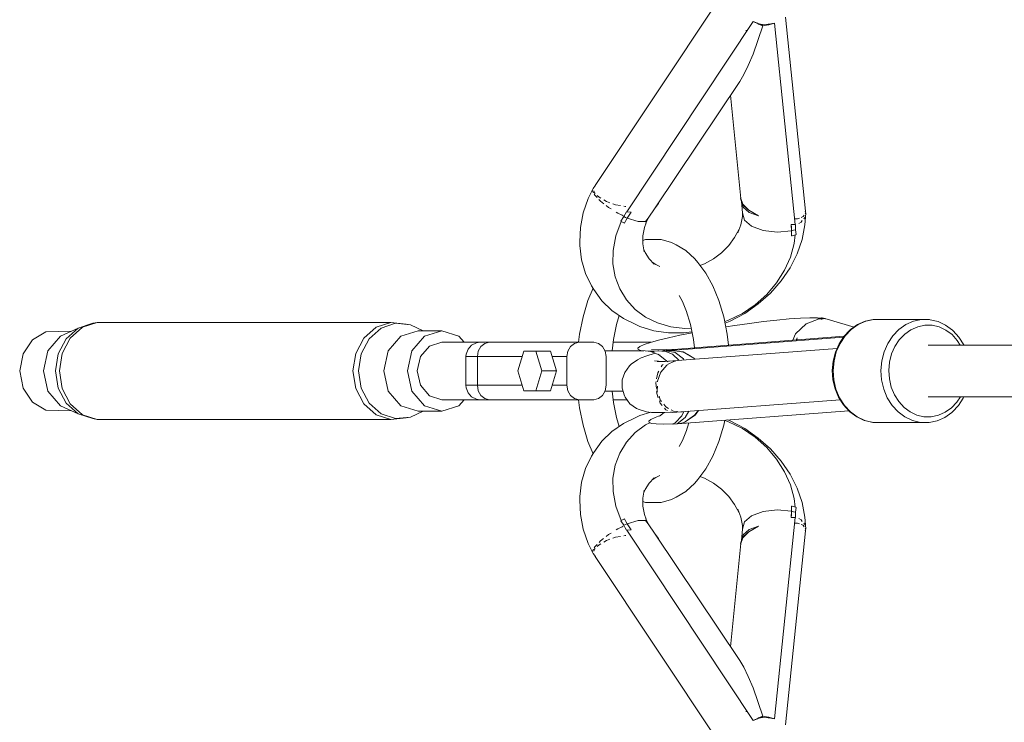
# Model space of a CAD drawing. Header units: inches. Extents: x -32 to 818, y -661 to 218.
# Tile 22 of 256: x 470.86 to 471.203, y 16.295 to 16.54. Entities that reach past the tile are written whole.
import ezdxf

# ---------------------------------------------------------------- set-up
doc = ezdxf.new("R2010")
doc.units = ezdxf.units.IN
doc.header["$LTSCALE"] = 0.01
doc.header["$MEASUREMENT"] = 0
doc.layers.add('_at_zabawki_', color=240, linetype='Continuous', lineweight=5)

# ---------------------------------------------------------------- blocks, each defined once
blk = doc.blocks.new('zw$2CA8')
at = {"layer": '_at_zabawki_'}
for p, q in [((-5992.4, 2977.21), (-6035.1, 2912.95)), ((-5961.95, 2903.99), (-5968.81, 2971.6)), ((-5980.09, 2970.02), (-6024.07, 2903.81)), ((-5982.68, 2966.97), (-5982.64, 2966.97)), ((-5982.64, 2966.97), (-5982.13, 2966.95)), ((-5980.16, 2958.75), (-5976.78, 2968.56)), ((-5978.65, 2969.48), (-5980.09, 2970.02)), ((-5980.09, 2970.02), (-5978.41, 2969.21)), ((-5978.58, 2969.45), (-5978.65, 2969.48)), ((-5978.5, 2969.43), (-5978.58, 2969.45)), ((-5977.11, 2969.05), (-5978.5, 2969.43)), ((-5978.41, 2969.21), (-5978.32, 2969.17)), ((-5978.32, 2969.17), (-5976.78, 2968.56)), ((-5974.87, 2969.15), (-5977.11, 2969.05)), ((-5976.78, 2968.56), (-5977.11, 2969.05)), ((-5974.74, 2968.9), (-5976.78, 2968.56)), ((-5974.76, 2969.16), (-5974.87, 2969.15)), ((-5974.65, 2969.17), (-5974.76, 2969.16)), ((-5974.62, 2968.93), (-5974.74, 2968.9)), ((-5972.64, 2969.45), (-5974.65, 2969.17)), ((-5972.64, 2969.45), (-5974.62, 2968.93)), ((-5965.54, 2899.33), (-5972.64, 2969.45)), ((-5981.81, 2954.77), (-5980.16, 2958.75)), ((-5983.37, 2951.56), (-5981.81, 2954.77)), ((-5984.81, 2949.21), (-5983.37, 2951.56)), ((-6014.23, 2905.13), (-5984.81, 2949.21)), ((-5988, 2944.42), (-5984.36, 2908.44)), ((-6035.83, 2911.92), (-6037.59, 2908.44)), ((-6035.06, 2913.01), (-6035.83, 2911.92)), ((-6035.83, 2911.92), (-6035.79, 2911.78)), ((-6037.59, 2908.44), (-6039.32, 2903.43)), ((-6036.1, 2911.33), (-6036.17, 2911.2)), ((-6036.17, 2911.2), (-6035.73, 2910.37)), ((-6035.6, 2911.1), (-6035.4, 2910.4)), ((-6035.48, 2909.89), (-6035.32, 2909.6)), ((-6035.4, 2910.4), (-6035.19, 2910.19)), ((-6035.32, 2909.6), (-6034.48, 2908.73)), ((-6034.45, 2909.47), (-6033.81, 2908.84)), ((-6033.81, 2908.84), (-6033.21, 2908.5)), ((-5984.38, 2908.67), (-5984.51, 2908.48)), ((-5984.51, 2908.48), (-5983.97, 2906.47)), ((-5984.51, 2908.48), (-5984.35, 2907.69)), ((-5983.74, 2906.45), (-5984.36, 2908.44)), ((-6033.83, 2908.06), (-6033.3, 2907.52)), ((-6033.3, 2907.52), (-6032.14, 2906.61)), ((-6032.17, 2907.91), (-6031.21, 2907.37)), ((-6031.3, 2905.96), (-6030.47, 2905.31)), ((-6031.21, 2907.37), (-6030.04, 2906.95)), ((-6030.47, 2905.31), (-6029.61, 2904.77)), ((-6029.04, 2906.6), (-6028.04, 2906.25)), ((-6028.04, 2906.25), (-6026.39, 2905.93)), ((-6025.12, 2905.69), (-6024.73, 2905.61)), ((-6024.73, 2905.61), (-6024.43, 2905.6)), ((-6016.65, 2901.52), (-6014.23, 2905.13)), ((-6014.23, 2905.13), (-6013.14, 2906.73)), ((-6013.14, 2906.73), (-6013.15, 2906.75)), ((-5984.35, 2907.69), (-5983.63, 2905.38)), ((-5984.35, 2907.69), (-5983.97, 2906.47)), ((-5984.24, 2907.35), (-5983.78, 2903.41)), ((-5983.97, 2906.47), (-5981.74, 2904.33)), ((-5983.97, 2906.47), (-5983.68, 2905.58)), ((-5981.63, 2904.35), (-5983.74, 2906.45)), ((-5983.63, 2905.38), (-5981.55, 2903.55)), ((-6039.32, 2903.43), (-6040.31, 2898.37)), ((-6027.83, 2903.67), (-6027.31, 2903.35)), ((-6027.31, 2903.35), (-6025.78, 2902.58)), ((-6025.21, 2902.09), (-6026.26, 2900.51)), ((-6025.78, 2902.58), (-6025.4, 2902.42)), ((-6024.73, 2902.96), (-6025.21, 2902.09)), ((-6025.21, 2902.09), (-6024.58, 2901.82)), ((-6024.21, 2903.82), (-6024.73, 2902.96)), ((-6024.58, 2901.82), (-6023.96, 2901.57)), ((-6023.96, 2901.57), (-6024.46, 2900.72)), ((-6024.08, 2903.82), (-6024.21, 2903.82)), ((-6024.21, 2903.82), (-6024.06, 2903.8)), ((-6024.06, 2903.82), (-6024.08, 2903.82)), ((-6024.07, 2903.81), (-6022.85, 2903.68)), ((-6024.06, 2903.8), (-6022.85, 2903.68)), ((-6022.66, 2903.67), (-6023.96, 2901.57)), ((-6023.96, 2901.57), (-6023.32, 2902.62)), ((-6023.96, 2901.57), (-6020.21, 2900.44)), ((-6023.32, 2902.62), (-6022.66, 2903.67)), ((-6022.85, 2903.68), (-6022.79, 2903.68)), ((-6022.85, 2903.68), (-6022.79, 2903.68)), ((-6022.79, 2903.68), (-6022.72, 2903.67)), ((-6022.79, 2903.68), (-6022.72, 2903.67)), ((-6022.72, 2903.67), (-6022.66, 2903.67)), ((-6022.72, 2903.67), (-6022.66, 2903.67)), ((-6017.65, 2900.43), (-6016.65, 2901.52)), ((-6017.48, 2899.83), (-6016.65, 2901.52)), ((-5983.88, 2902.15), (-5984.4, 2899.28)), ((-5983.78, 2903.41), (-5983.88, 2902.15)), ((-5983.18, 2900.92), (-5983.78, 2903.41)), ((-5981.74, 2904.33), (-5978.28, 2902.38)), ((-5978.28, 2902.38), (-5981.63, 2904.35)), ((-5981.55, 2903.55), (-5978.28, 2902.38)), ((-5964.64, 2901.38), (-5963.98, 2901.62)), ((-5963.36, 2901.84), (-5962.67, 2902.09)), ((-5962.67, 2902.09), (-5962.34, 2902.56)), ((-5962.53, 2901.32), (-5961.93, 2902.06)), ((-5962.12, 2899.2), (-5961.82, 2903.29)), ((-5962, 2903.03), (-5961.82, 2903.29)), ((-5961.82, 2903.29), (-5961.99, 2903.89)), ((-5961.95, 2903.72), (-5961.95, 2903.99)), ((-5961.93, 2902.06), (-5961.94, 2902.51)), ((-6040.31, 2898.37), (-6040.52, 2893.36)), ((-6026.06, 2900.4), (-6027.92, 2895.42)), ((-6026.26, 2900.51), (-6026.05, 2900.4)), ((-6026.05, 2900.4), (-6025.13, 2899.95)), ((-6025.13, 2899.95), (-6025.07, 2899.92)), ((-6025.07, 2899.92), (-6025.01, 2899.9)), ((-6025.01, 2899.9), (-6024.95, 2899.87)), ((-6024.46, 2900.72), (-6024.95, 2899.87)), ((-6020.21, 2900.44), (-6017.65, 2900.43)), ((-6018.55, 2895.43), (-6018.02, 2898.29)), ((-6018.02, 2898.29), (-6017.45, 2899.89)), ((-5984.4, 2899.28), (-5985.42, 2896.45)), ((-5980.68, 2898.76), (-5983.18, 2900.92)), ((-5976.68, 2897.29), (-5980.68, 2898.76)), ((-5966.9, 2899.4), (-5966.83, 2899.39)), ((-5966.83, 2899.39), (-5966.9, 2899.4)), ((-5966.9, 2899.4), (-5966.82, 2898.3)), ((-5966.76, 2897.19), (-5966.9, 2899.4)), ((-5966.84, 2898.48), (-5966.83, 2898.48)), ((-5966.77, 2899.39), (-5966.83, 2899.39)), ((-5966.83, 2899.39), (-5966.76, 2899.39)), ((-5966.82, 2898.3), (-5966.76, 2897.19)), ((-5966.7, 2899.39), (-5966.77, 2899.39)), ((-5966.76, 2899.39), (-5966.7, 2899.38)), ((-5965.54, 2899.33), (-5966.7, 2899.39)), ((-5966.7, 2899.38), (-5965.54, 2899.33)), ((-5965.74, 2901.32), (-5964.64, 2901.38)), ((-5965.54, 2899.34), (-5965.54, 2899.34)), ((-5965.4, 2899.32), (-5965.54, 2899.34)), ((-5965.54, 2899.33), (-5965.4, 2899.32)), ((-5965.36, 2897.54), (-5965.4, 2899.32)), ((-5964.21, 2899.76), (-5963.44, 2900.18)), ((-5963.44, 2900.18), (-5963.02, 2900.7)), ((-5963.1, 2894.14), (-5962.12, 2899.2)), ((-6027.92, 2895.42), (-6028.89, 2890.35)), ((-6018.56, 2892.6), (-6018.55, 2895.43)), ((-5986.57, 2894.78), (-5988.65, 2892.01)), ((-5984.97, 2897.7), (-5986.57, 2894.78)), ((-5971.79, 2896.74), (-5976.68, 2897.29)), ((-5966.76, 2897.19), (-5971.79, 2896.74)), ((-5966.76, 2897.19), (-5966.05, 2897.34)), ((-5966.73, 2896.3), (-5966.76, 2897.19)), ((-5966.72, 2895.41), (-5966.73, 2896.3)), ((-5966.72, 2895.41), (-5966.65, 2895.43)), ((-5966.65, 2895.43), (-5966.57, 2895.45)), ((-5966.57, 2895.45), (-5966.51, 2895.46)), ((-5966.51, 2895.46), (-5965.43, 2895.76)), ((-5966.05, 2897.34), (-5965.36, 2897.51)), ((-5965.83, 2892.78), (-5965.44, 2895.76)), ((-5965.43, 2895.76), (-5965.19, 2895.83)), ((-5965.36, 2897.51), (-5965.36, 2897.54)), ((-5965.19, 2895.83), (-5965.36, 2897.51)), ((-6040.52, 2893.36), (-6040.47, 2892.02)), ((-6040.47, 2892.02), (-6039.9, 2887.06)), ((-6017.59, 2894.09), (-6018.56, 2893.81)), ((-6018.07, 2889.89), (-6018.56, 2892.6)), ((-6014.02, 2894.09), (-6017.59, 2894.09)), ((-6012.14, 2894.09), (-6014.02, 2894.09)), ((-6008.62, 2893.07), (-6012.14, 2894.09)), ((-6006.95, 2892.3), (-6008.62, 2893.07)), ((-6003.61, 2890.31), (-6006.95, 2892.3)), ((-5988.65, 2892.01), (-5991.14, 2889.53)), ((-5967.12, 2888.03), (-5965.83, 2892.78)), ((-5964.84, 2889.14), (-5963.1, 2894.14)), ((-6028.89, 2890.35), (-6028.95, 2885.64)), ((-6017.79, 2889.56), (-6018.21, 2890.64)), ((-6016.38, 2887.37), (-6017.79, 2889.56)), ((-6000.45, 2887.38), (-6003.61, 2890.31)), ((-5991.14, 2889.53), (-5993.98, 2887.4)), ((-5969.18, 2883.4), (-5967.12, 2888.03)), ((-5967.29, 2884.3), (-5964.84, 2889.14)), ((-6039.9, 2887.06), (-6038.55, 2882.34)), ((-6028.95, 2885.64), (-6028.19, 2881.12)), ((-6014.56, 2885.5), (-6016.38, 2887.37)), ((-6014.01, 2885.37), (-6015.32, 2886.28)), ((-6012.67, 2884.77), (-6014.01, 2885.37)), ((-5999.44, 2886.1), (-6000.45, 2887.38)), ((-5996.65, 2882.43), (-5999.44, 2886.1)), ((-5997.07, 2885.68), (-5998.66, 2885.06)), ((-5993.98, 2887.4), (-5997.07, 2885.68)), ((-5970.41, 2879.71), (-5967.29, 2884.3)), ((-6038.55, 2882.34), (-6036.45, 2877.98)), ((-6028.19, 2881.12), (-6026.62, 2876.9)), ((-5994.17, 2877.99), (-5996.65, 2882.43)), ((-5971.97, 2879.01), (-5969.18, 2883.4)), ((-6036.45, 2877.98), (-6035.61, 2876.73)), ((-5992.05, 2872.9), (-5994.17, 2877.99)), ((-5975.41, 2874.98), (-5971.97, 2879.01)), ((-5974.13, 2875.48), (-5970.41, 2879.71)), ((-6035.9, 2877.16), (-6037.67, 2872.9)), ((-6035.61, 2876.73), (-6032.8, 2872.8)), ((-6026.62, 2876.9), (-6024.3, 2873.09)), ((-6005.94, 2874.59), (-6004.78, 2872.52)), ((-5979.42, 2871.41), (-5975.41, 2874.98)), ((-5978.38, 2871.68), (-5974.13, 2875.48)), ((-6037.67, 2872.9), (-6039.36, 2867.25)), ((-6032.8, 2872.8), (-6029.34, 2869.39)), ((-6024.3, 2873.09), (-6021.27, 2869.8)), ((-6004.78, 2872.52), (-6003.36, 2869.09)), ((-5990.36, 2867.25), (-5992.05, 2872.9)), ((-5983.89, 2868.39), (-5979.42, 2871.41)), ((-5983.06, 2868.4), (-5978.38, 2871.68)), ((-6039.36, 2867.25), (-6040.6, 2861.18)), ((-6029.34, 2869.39), (-6025.29, 2866.56)), ((-6027.74, 2864.52), (-6026.81, 2867.62)), ((-6021.27, 2869.8), (-6017.62, 2867.09)), ((-6003.44, 2869.35), (-6001.99, 2864.52)), ((-5989.13, 2861.18), (-5990.36, 2867.25)), ((-5988.7, 2866.01), (-5983.89, 2868.39)), ((-5988.09, 2865.7), (-5983.06, 2868.4)), ((-6210.18, 2864.93), (-6215.21, 2863.25)), ((-6213.72, 2863.54), (-6208.58, 2865.25)), ((-6208.58, 2865.25), (-6210.18, 2864.93)), ((-6106.35, 2865.25), (-6208.58, 2865.25)), ((-6111.49, 2863.54), (-6106.35, 2865.25)), ((-6104.71, 2864.93), (-6109.74, 2863.25)), ((-6101.03, 2864.68), (-6106.35, 2865.25)), ((-6099.49, 2864.36), (-6104.71, 2864.93)), ((-6099.49, 2864.36), (-6101.03, 2864.68)), ((-6095.01, 2862.33), (-6099.49, 2864.36)), ((-6028.8, 2859.33), (-6027.74, 2864.52)), ((-6025.29, 2866.56), (-6020.75, 2864.38)), ((-6020.75, 2864.38), (-6019.57, 2863.84)), ((-6019.57, 2863.84), (-6014.71, 2862.37)), ((-6017.62, 2867.09), (-6013.44, 2865.05)), ((-6013.44, 2865.05), (-6008.83, 2863.73)), ((-6008.83, 2863.73), (-6003.93, 2863.16)), ((-6001.99, 2864.52), (-6000.93, 2859.33)), ((-5990.02, 2865.56), (-5988.7, 2866.01)), ((-5989.9, 2864.99), (-5988.09, 2865.7)), ((-5986.45, 2864.2), (-5989.64, 2863.71)), ((-5981.41, 2864.91), (-5986.45, 2864.2)), ((-5976.49, 2865.53), (-5981.41, 2864.91)), ((-5971.83, 2866.04), (-5976.49, 2865.53)), ((-5967.53, 2866.44), (-5971.83, 2866.04)), ((-5963.69, 2866.71), (-5967.53, 2866.44)), ((-5965.32, 2861.24), (-5961.71, 2864.72)), ((-5960.4, 2866.84), (-5963.69, 2866.71)), ((-5961.71, 2864.72), (-5957.09, 2866.53)), ((-5957.73, 2866.84), (-5960.4, 2866.84)), ((-5956.47, 2866.77), (-5957.73, 2866.84)), ((-5957.57, 2866.64), (-5957.65, 2866.62)), ((-5957.36, 2866.58), (-5957.65, 2866.62)), ((-5957.65, 2866.62), (-5957.09, 2866.53)), ((-5957.49, 2866.65), (-5957.57, 2866.64)), ((-5956.31, 2866.79), (-5957.49, 2866.65)), ((-5957.09, 2866.53), (-5957.36, 2866.58)), ((-5956.37, 2866.63), (-5957.09, 2866.53)), ((-5957.09, 2866.53), (-5956.78, 2866.46)), ((-5956.49, 2866.39), (-5957.09, 2866.53)), ((-5956.78, 2866.46), (-5956.49, 2866.39)), ((-5956.49, 2866.39), (-5956.43, 2866.4)), ((-5956.43, 2866.4), (-5956.49, 2866.39)), ((-5956.37, 2866.41), (-5956.43, 2866.4)), ((-5956.43, 2866.4), (-5956.42, 2866.4)), ((-5956.42, 2866.4), (-5956.43, 2866.4)), ((-5956.42, 2866.4), (-5956.37, 2866.41)), ((-5956.37, 2866.41), (-5956.42, 2866.4)), ((-5955.65, 2866.69), (-5956.37, 2866.63)), ((-5956.37, 2866.41), (-5955.21, 2866.57)), ((-5956.21, 2866.45), (-5956.37, 2866.41)), ((-5956.05, 2866.81), (-5956.31, 2866.79)), ((-5955.07, 2866.59), (-5956.21, 2866.45)), ((-5955.65, 2866.69), (-5956.05, 2866.81)), ((-5955.35, 2866.65), (-5955.65, 2866.69)), ((-5955.07, 2866.59), (-5955.35, 2866.65)), ((-5944.98, 2863.63), (-5955.21, 2866.57)), ((-5955.17, 2866.55), (-5955.07, 2866.59)), ((-5943.77, 2864.49), (-5946.19, 2862.77)), ((-5946.02, 2862.8), (-5943.59, 2864.52)), ((-5941.11, 2865.66), (-5943.77, 2864.49)), ((-5943.59, 2864.52), (-5940.93, 2865.69)), ((-5938.32, 2866.23), (-5941.11, 2865.66)), ((-5940.93, 2865.69), (-5938.14, 2866.26)), ((-5938.14, 2866.26), (-5938.32, 2866.23)), ((-5921.52, 2866.26), (-5938.14, 2866.26)), ((-5929.4, 2862.8), (-5926.97, 2864.52)), ((-5926.97, 2864.52), (-5924.31, 2865.69)), ((-5925.18, 2862.72), (-5922.82, 2863.76)), ((-5924.31, 2865.69), (-5921.52, 2866.26)), ((-5922.82, 2863.76), (-5920.34, 2864.27)), ((-5918.68, 2866.23), (-5921.52, 2866.26)), ((-5920.34, 2864.27), (-5917.81, 2864.24)), ((-5918.49, 2866.2), (-5918.68, 2866.23)), ((-5915.71, 2865.55), (-5918.49, 2866.2)), ((-5917.81, 2864.24), (-5915.34, 2863.67)), ((-5913.08, 2864.32), (-5915.71, 2865.55)), ((-5910.69, 2862.55), (-5913.08, 2864.32)), ((-6226.45, 2861.93), (-6231.18, 2859.2)), ((-6217.4, 2862.25), (-6226.45, 2861.93)), ((-6221.38, 2860.45), (-6225.75, 2855.33)), ((-6215.21, 2863.25), (-6221.38, 2860.45)), ((-6219.39, 2859.56), (-6215.21, 2863.25)), ((-6217.98, 2859.78), (-6213.72, 2863.54)), ((-6115.75, 2859.78), (-6111.49, 2863.54)), ((-6109.74, 2863.25), (-6113.92, 2859.56)), ((-6107.22, 2855.33), (-6102.84, 2860.45)), ((-6102.84, 2860.45), (-6096.86, 2862.33)), ((-6098.97, 2855.33), (-6094.59, 2860.45)), ((-6088.61, 2862.33), (-6096.86, 2862.33)), ((-6094.59, 2860.45), (-6088.61, 2862.33)), ((-6082.63, 2860.45), (-6088.61, 2862.33)), ((-6080.81, 2858.33), (-6082.63, 2860.45)), ((-6040.6, 2861.18), (-6040.94, 2858.33)), ((-6014.71, 2862.37), (-6009.56, 2861.61)), ((-6005.64, 2860.82), (-6009.62, 2859.93)), ((-6009.56, 2861.61), (-6004.21, 2861.57)), ((-5948.46, 2860.42), (-6009.43, 2855.73)), ((-6001.41, 2861.67), (-6005.64, 2860.82)), ((-6004.21, 2861.57), (-6001.46, 2861.91)), ((-6003.93, 2863.16), (-6001.73, 2863.24)), ((-5988.67, 2857.32), (-5989.13, 2861.18)), ((-5966.3, 2859.04), (-5965.32, 2861.24)), ((-5948.49, 2860.38), (-5950.2, 2857.8)), ((-5949.87, 2857.96), (-5948.13, 2860.59)), ((-5946.41, 2862.56), (-5948.49, 2860.38)), ((-5948.13, 2860.59), (-5946.02, 2862.8)), ((-5946.19, 2862.77), (-5946.41, 2862.56)), ((-5933.25, 2857.96), (-5931.52, 2860.59)), ((-5931.52, 2860.59), (-5929.4, 2862.8)), ((-5929.23, 2859.23), (-5927.34, 2861.19)), ((-5927.34, 2861.19), (-5925.18, 2862.72)), ((-5915.34, 2863.67), (-5913, 2862.57)), ((-5913, 2862.57), (-5910.86, 2860.99)), ((-5910.86, 2860.99), (-5909.02, 2858.98)), ((-5910.47, 2862.34), (-5910.69, 2862.55)), ((-5908.43, 2860.12), (-5910.47, 2862.34)), ((-6231.18, 2859.2), (-6234.44, 2854.35)), ((-6222.15, 2854.35), (-6219.39, 2859.56)), ((-6220.79, 2854.47), (-6217.98, 2859.78)), ((-6118.56, 2854.47), (-6115.75, 2859.78)), ((-6113.92, 2859.56), (-6116.68, 2854.35)), ((-6092.88, 2856.99), (-6096.01, 2853.33)), ((-6088.61, 2858.33), (-6092.88, 2856.99)), ((-6075.18, 2858.33), (-6088.61, 2858.33)), ((-6078.18, 2857.32), (-6079.41, 2855.96)), ((-6076.54, 2858.13), (-6078.18, 2857.32)), ((-6075.18, 2858.33), (-6076.54, 2858.13)), ((-6075.86, 2855.24), (-6074.93, 2856.86)), ((-6074.93, 2856.86), (-6075.86, 2855.24)), ((-6074.64, 2858.33), (-6075.18, 2858.33)), ((-6074.93, 2856.86), (-6073.55, 2857.94)), ((-6073.55, 2857.94), (-6074.93, 2856.86)), ((-6071.91, 2858.33), (-6074.64, 2858.33)), ((-6073.55, 2857.94), (-6071.91, 2858.33)), ((-6071.91, 2858.33), (-6073.55, 2857.94)), ((-6040.75, 2858.33), (-6071.91, 2858.33)), ((-6044.7, 2855.24), (-6043.77, 2856.86)), ((-6043.77, 2856.86), (-6042.38, 2857.94)), ((-6042.38, 2857.94), (-6040.75, 2858.33)), ((-6035.62, 2858.33), (-6040.75, 2858.33)), ((-6033.99, 2857.94), (-6035.62, 2858.33)), ((-6032.6, 2856.86), (-6033.99, 2857.94)), ((-6031.67, 2855.24), (-6032.6, 2856.86)), ((-6029.27, 2855.33), (-6028.8, 2859.33)), ((-6015.71, 2858.33), (-6028.92, 2858.33)), ((-6018.1, 2857.52), (-6019.55, 2856.85)), ((-6015.93, 2858.26), (-6018.1, 2857.52)), ((-6013.08, 2859.08), (-6015.93, 2858.26)), ((-6009.62, 2859.93), (-6013.08, 2859.08)), ((-6008.75, 2855.52), (-5948.7, 2860.08)), ((-6000.93, 2859.33), (-6000.58, 2856.41)), ((-5964.84, 2859.84), (-5965.11, 2859.14)), ((-5964.84, 2859.84), (-5965.1, 2859.14)), ((-5965.07, 2859.14), (-5964.84, 2859.84)), ((-5950.2, 2857.8), (-5951.47, 2854.89)), ((-5951.16, 2855), (-5949.87, 2857.96)), ((-5934.54, 2855), (-5933.25, 2857.96)), ((-5931.91, 2854.26), (-5930.77, 2856.89)), ((-5930.77, 2856.89), (-5929.23, 2859.23)), ((-5852.09, 2857.33), (-5919.22, 2857.33)), ((-5909.02, 2858.98), (-5907.97, 2857.33)), ((-5906.77, 2857.49), (-5908.43, 2860.12)), ((-5906.7, 2857.33), (-5906.77, 2857.49)), ((-6234.44, 2854.35), (-6235.61, 2848.33)), ((-6225.75, 2855.33), (-6227.36, 2848.33)), ((-6223.11, 2848.33), (-6222.15, 2854.35)), ((-6221.77, 2848.33), (-6220.79, 2854.47)), ((-6119.54, 2848.33), (-6118.56, 2854.47)), ((-6116.68, 2854.35), (-6117.64, 2848.33)), ((-6108.82, 2848.33), (-6107.22, 2855.33)), ((-6100.57, 2848.33), (-6098.97, 2855.33)), ((-6080.08, 2854.24), (-6080.16, 2853.33)), ((-6079.41, 2855.96), (-6080.08, 2854.24)), ((-6076.18, 2853.33), (-6075.86, 2855.24)), ((-6075.86, 2855.24), (-6076.18, 2853.33)), ((-6060.02, 2855.25), (-6062.09, 2848.33)), ((-6055.86, 2855.25), (-6060.02, 2855.25)), ((-6055.86, 2855.25), (-6053.79, 2848.33)), ((-6050.74, 2855.25), (-6055.86, 2855.25)), ((-6048.66, 2848.33), (-6050.74, 2855.25)), ((-6045.02, 2853.33), (-6044.7, 2855.24)), ((-6018.26, 2855.33), (-6031.72, 2855.33)), ((-6031.35, 2853.33), (-6031.67, 2855.24)), ((-6019.55, 2856.85), (-6020.25, 2856.28)), ((-6020.25, 2856.28), (-6020.16, 2855.83)), ((-6020.16, 2855.83), (-6019.3, 2855.5)), ((-6019.3, 2855.5), (-6017.69, 2855.29)), ((-6017.2, 2853.61), (-6019.14, 2852.89)), ((-6017.69, 2855.29), (-6015.12, 2855.23)), ((-6017.69, 2855.29), (-6014.61, 2855.05)), ((-6014.6, 2854.39), (-6017.2, 2853.61)), ((-6015.84, 2855.15), (-6012.56, 2853.88)), ((-6013.3, 2855.7), (-6015.54, 2855.77)), ((-6015.12, 2855.23), (-6011.81, 2855.32)), ((-6014.19, 2854.51), (-6014.6, 2854.39)), ((-6010.37, 2855.77), (-6013.3, 2855.7)), ((-6012.98, 2855.71), (-6013.29, 2855.75)), ((-6013.24, 2854.15), (-6010.23, 2851.76)), ((-6010.98, 2855.62), (-6011.93, 2855.28)), ((-6010.4, 2855.39), (-6011.93, 2855.28)), ((-6011.93, 2855.28), (-6010.98, 2855.26)), ((-6011.01, 2855.61), (-6011.01, 2855.61)), ((-6011.01, 2855.61), (-6011.01, 2855.61)), ((-6010.93, 2855.63), (-6010.98, 2855.62)), ((-6010.98, 2855.26), (-6010.93, 2855.26)), ((-6010.93, 2855.63), (-6010.18, 2855.68)), ((-6010.93, 2855.26), (-6008.23, 2854.24)), ((-6009.92, 2855.58), (-6010.4, 2855.39)), ((-6010.4, 2855.39), (-6009.66, 2855.44)), ((-6007.24, 2854.79), (-6010.4, 2855.39)), ((-6009.39, 2855.73), (-6010.37, 2855.77)), ((-6010.18, 2855.68), (-6009.43, 2855.73)), ((-6009.43, 2855.73), (-6009.92, 2855.58)), ((-5950.9, 2856.19), (-6009.67, 2851.73)), ((-6009.66, 2855.44), (-6008.89, 2855.49)), ((-6009.43, 2855.73), (-6007.5, 2855.86)), ((-6008.47, 2855.79), (-6009.43, 2855.73)), ((-6009.39, 2855.73), (-6009.39, 2855.73)), ((-6008.76, 2855.53), (-6008.89, 2855.49)), ((-6008.89, 2855.49), (-6008.76, 2855.5)), ((-6007.63, 2855.84), (-6008.76, 2855.53)), ((-6008.76, 2855.5), (-6008.61, 2855.5)), ((-6007.63, 2855.84), (-6008.75, 2855.52)), ((-6008.75, 2855.52), (-6004.53, 2854.99)), ((-6007.5, 2855.86), (-6008.47, 2855.79)), ((-6008.23, 2854.24), (-6005.94, 2852.01)), ((-6007.57, 2855.85), (-6007.63, 2855.84)), ((-6007.57, 2855.85), (-6007.63, 2855.84)), ((-6007.5, 2855.86), (-6007.57, 2855.85)), ((-6007.5, 2855.86), (-6007.57, 2855.85)), ((-6004.36, 2852.56), (-6007.24, 2854.79)), ((-6005.66, 2855.13), (-6004.55, 2854.91)), ((-6004.55, 2854.91), (-6004.04, 2854.71)), ((-6004.53, 2854.99), (-6000.78, 2852.83)), ((-6002.93, 2854.07), (-6000.83, 2852.75)), ((-5951.47, 2854.89), (-5952.26, 2851.76)), ((-5951.96, 2851.81), (-5951.16, 2855)), ((-5935.35, 2851.81), (-5934.54, 2855)), ((-5932.63, 2851.43), (-5931.91, 2854.26)), ((-6096.01, 2853.33), (-6097.16, 2848.33)), ((-6079.51, 2853.33), (-6080.16, 2853.33)), ((-6080.16, 2853.33), (-6080.16, 2843.33)), ((-6076.18, 2853.33), (-6079.51, 2853.33)), ((-6076.18, 2843.33), (-6076.18, 2853.33)), ((-6076.18, 2853.33), (-6060.6, 2853.33)), ((-6076.18, 2853.33), (-6076.18, 2843.33)), ((-6050.16, 2853.33), (-6045.02, 2853.33)), ((-6045.02, 2843.33), (-6045.02, 2853.33)), ((-6031.35, 2843.33), (-6031.35, 2853.33)), ((-6023.2, 2850.1), (-6024.87, 2847.85)), ((-6022.64, 2850.67), (-6023.2, 2850.1)), ((-6020.38, 2852.26), (-6022.64, 2850.67)), ((-6019.14, 2852.89), (-6020.38, 2852.26)), ((-6013.07, 2851.74), (-6014.45, 2851.9)), ((-6010.82, 2851.69), (-6013.53, 2851.63)), ((-6011.19, 2851.68), (-6013.07, 2851.74)), ((-6010.24, 2850.37), (-6012.3, 2847.96)), ((-6011.81, 2850.36), (-6012.13, 2849.81)), ((-6011.52, 2850.54), (-6011.81, 2850.36)), ((-6007.6, 2851.87), (-6010.82, 2851.69)), ((-6010, 2850.49), (-6010.24, 2850.37)), ((-6010.23, 2851.76), (-6010.21, 2851.72)), ((-6009.67, 2851.73), (-6010.03, 2851.49)), ((-6007.57, 2851.76), (-6009.92, 2850.53)), ((-6007.5, 2851.87), (-6007.6, 2851.87)), ((-6007.14, 2851.8), (-6007.57, 2851.76)), ((-6004.1, 2852.15), (-6004.36, 2852.56)), ((-6000.83, 2852.75), (-6000.48, 2852.43)), ((-6000.78, 2852.83), (-6000.46, 2852.42)), ((-6000.48, 2852.43), (-6000.47, 2852.42)), ((-5952.26, 2851.76), (-5952.55, 2848.51)), ((-5952.26, 2848.51), (-5951.96, 2851.81)), ((-5935.64, 2848.51), (-5935.35, 2851.81)), ((-5932.89, 2848.49), (-5932.63, 2851.43)), ((-6235.61, 2848.33), (-6234.44, 2842.31)), ((-6227.36, 2848.33), (-6225.75, 2841.33)), ((-6222.15, 2842.3), (-6223.11, 2848.33)), ((-6220.79, 2842.18), (-6221.77, 2848.33)), ((-6118.56, 2842.18), (-6119.54, 2848.33)), ((-6117.64, 2848.33), (-6116.68, 2842.3)), ((-6107.22, 2841.33), (-6108.82, 2848.33)), ((-6098.97, 2841.33), (-6100.57, 2848.33)), ((-6097.16, 2848.33), (-6096.01, 2843.33)), ((-6062.09, 2848.33), (-6060.02, 2841.4)), ((-6053.79, 2848.33), (-6055.86, 2841.4)), ((-6053.79, 2848.33), (-6048.66, 2848.33)), ((-6050.74, 2841.4), (-6048.66, 2848.33)), ((-6024.87, 2847.85), (-6025.76, 2845.19)), ((-6013.35, 2847.7), (-6013.76, 2845.58)), ((-6012.41, 2847.68), (-6013.47, 2844.83)), ((-6013.02, 2848.26), (-6013.35, 2847.7)), ((-6012.3, 2847.96), (-6012.37, 2847.78)), ((-5952.55, 2848.51), (-5952.32, 2845.25)), ((-5952.02, 2845.2), (-5952.26, 2848.51)), ((-5935.4, 2845.2), (-5935.64, 2848.51)), ((-5932.68, 2845.55), (-5932.89, 2848.49)), ((-6096.01, 2843.33), (-6092.88, 2839.67)), ((-6080.16, 2843.33), (-6079.51, 2843.33)), ((-6080.16, 2843.33), (-6080.08, 2842.41)), ((-6079.51, 2843.33), (-6076.18, 2843.33)), ((-6075.86, 2841.41), (-6076.18, 2843.33)), ((-6076.18, 2843.33), (-6060.6, 2843.33)), ((-6076.18, 2843.33), (-6075.86, 2841.41)), ((-6050.16, 2843.33), (-6045.02, 2843.33)), ((-6044.7, 2841.41), (-6045.02, 2843.33)), ((-6031.67, 2841.41), (-6031.35, 2843.33)), ((-6025.76, 2845.19), (-6025.79, 2842.39)), ((-6013.92, 2844.71), (-6014.02, 2844.2)), ((-6014.02, 2844.2), (-6013.85, 2842.21)), ((-6013.47, 2844.83), (-6013.47, 2844.52)), ((-5952.32, 2845.25), (-5951.58, 2842.1)), ((-5951.27, 2842), (-5952.02, 2845.2)), ((-5934.65, 2842), (-5935.4, 2845.2)), ((-5932.02, 2842.7), (-5932.68, 2845.55)), ((-6234.44, 2842.31), (-6231.18, 2837.46)), ((-6225.75, 2841.33), (-6221.38, 2836.2)), ((-6219.39, 2837.09), (-6222.15, 2842.3)), ((-6217.98, 2836.87), (-6220.79, 2842.18)), ((-6115.75, 2836.87), (-6118.56, 2842.18)), ((-6116.68, 2842.3), (-6113.92, 2837.09)), ((-6102.84, 2836.2), (-6107.22, 2841.33)), ((-6094.59, 2836.2), (-6098.97, 2841.33)), ((-6080.08, 2842.41), (-6079.41, 2840.69)), ((-6079.41, 2840.69), (-6078.18, 2839.34)), ((-6074.93, 2839.79), (-6075.86, 2841.41)), ((-6075.86, 2841.41), (-6074.93, 2839.79)), ((-6073.55, 2838.71), (-6074.93, 2839.79)), ((-6074.93, 2839.79), (-6073.55, 2838.71)), ((-6060.02, 2841.4), (-6055.86, 2841.4)), ((-6055.86, 2841.4), (-6050.74, 2841.4)), ((-6043.77, 2839.79), (-6044.7, 2841.41)), ((-6042.38, 2838.71), (-6043.77, 2839.79)), ((-6033.99, 2838.71), (-6032.6, 2839.79)), ((-6032.6, 2839.79), (-6031.67, 2841.41)), ((-6031.72, 2841.33), (-6025.45, 2841.33)), ((-6028.8, 2837.32), (-6029.27, 2841.33)), ((-6025.79, 2842.39), (-6024.94, 2839.71)), ((-6024.94, 2839.71), (-6024.69, 2839.21)), ((-6013.77, 2841.19), (-6013.71, 2840.47)), ((-6013.71, 2840.47), (-6013.17, 2839.03)), ((-6013.5, 2842.99), (-6013.53, 2841.42)), ((-6013.53, 2841.42), (-6013.39, 2841)), ((-5951.58, 2842.1), (-5950.36, 2839.16)), ((-5950.03, 2839.01), (-5951.27, 2842)), ((-5933.42, 2839.01), (-5934.65, 2842)), ((-5930.91, 2840.04), (-5932.02, 2842.7)), ((-5929.41, 2837.67), (-5930.91, 2840.04)), ((-6231.18, 2837.46), (-6226.45, 2834.72)), ((-6215.21, 2833.4), (-6219.39, 2837.09)), ((-6213.72, 2833.11), (-6217.98, 2836.87)), ((-6111.49, 2833.11), (-6115.75, 2836.87)), ((-6113.92, 2837.09), (-6109.74, 2833.4)), ((-6092.88, 2839.67), (-6088.61, 2838.33)), ((-6088.61, 2838.33), (-6075.18, 2838.33)), ((-6082.63, 2836.2), (-6080.81, 2838.33)), ((-6078.18, 2839.34), (-6076.54, 2838.52)), ((-6076.54, 2838.52), (-6075.18, 2838.33)), ((-6075.18, 2838.33), (-6074.64, 2838.33)), ((-6074.64, 2838.33), (-6071.91, 2838.33)), ((-6071.91, 2838.33), (-6073.55, 2838.71)), ((-6073.55, 2838.71), (-6071.91, 2838.33)), ((-6071.91, 2838.33), (-6064.2, 2838.33)), ((-6071.91, 2838.33), (-6040.75, 2838.33)), ((-6069.06, 2838.33), (-6067.17, 2838.33)), ((-6067.17, 2838.33), (-6063.47, 2838.33)), ((-6040.75, 2838.33), (-6042.38, 2838.71)), ((-6040.94, 2838.33), (-6040.6, 2835.47)), ((-6040.75, 2838.33), (-6035.62, 2838.33)), ((-6035.62, 2838.33), (-6033.99, 2838.71)), ((-6028.92, 2838.33), (-6024.06, 2838.33)), ((-6027.74, 2832.13), (-6028.8, 2837.32)), ((-6024.69, 2839.21), (-6023.07, 2836.94)), ((-6023.07, 2836.94), (-6020.81, 2835.29)), ((-6012.92, 2839.57), (-6012.51, 2838.32)), ((-6012.77, 2837.95), (-6012.47, 2837.16)), ((-6012.51, 2838.32), (-6012.06, 2837.75)), ((-6012.47, 2837.16), (-6011.78, 2836.34)), ((-6011.26, 2836.74), (-6010.53, 2835.82)), ((-6008.18, 2833.89), (-5949.83, 2838.32)), ((-5950.36, 2839.16), (-5948.7, 2836.54)), ((-5948.35, 2836.34), (-5950.03, 2839.01)), ((-5948.7, 2836.54), (-5946.66, 2834.31)), ((-5946.27, 2834.07), (-5948.35, 2836.34)), ((-5931.73, 2836.34), (-5933.42, 2839.01)), ((-5929.65, 2834.07), (-5931.73, 2836.34)), ((-5927.57, 2835.66), (-5929.41, 2837.67)), ((-5919.22, 2839.33), (-5852.09, 2839.33)), ((-5909.21, 2837.43), (-5911.09, 2835.46)), ((-5907.95, 2839.33), (-5909.21, 2837.43)), ((-5908.63, 2836.27), (-5906.93, 2838.85)), ((-5906.93, 2838.85), (-5906.72, 2839.33)), ((-6226.45, 2834.72), (-6217.4, 2834.4)), ((-6221.38, 2836.2), (-6215.21, 2833.4)), ((-6215.21, 2833.4), (-6210.18, 2831.72)), ((-6208.58, 2831.4), (-6213.72, 2833.11)), ((-6106.35, 2831.4), (-6111.49, 2833.11)), ((-6109.74, 2833.4), (-6104.71, 2831.72)), ((-6096.86, 2834.33), (-6102.84, 2836.2)), ((-6099.49, 2832.29), (-6095.01, 2834.33)), ((-6096.86, 2834.33), (-6088.61, 2834.33)), ((-6088.61, 2834.33), (-6094.59, 2836.2)), ((-6088.61, 2834.33), (-6082.63, 2836.2)), ((-6040.6, 2835.47), (-6039.36, 2829.4)), ((-6020.81, 2835.29), (-6019.81, 2834.95)), ((-6019.81, 2834.95), (-6017.22, 2834.11)), ((-6015.81, 2833.95), (-6019.57, 2832.81)), ((-6017.22, 2834.11), (-6015.58, 2833.92)), ((-6015.58, 2833.92), (-6013.26, 2833.86)), ((-6013.26, 2833.86), (-6010.85, 2833.91)), ((-6011.08, 2833.9), (-6012.7, 2832.62)), ((-6011.01, 2835.42), (-6010.51, 2834.83)), ((-6010.85, 2833.91), (-6008.36, 2833.96)), ((-6010.53, 2835.82), (-6009.56, 2835.28)), ((-6010.51, 2834.83), (-6009.95, 2834.6)), ((-6008.75, 2834.12), (-6008.18, 2833.89)), ((-6008.73, 2834.82), (-6007.9, 2834.36)), ((-6007.9, 2834.36), (-6006.45, 2834.22)), ((-6005.3, 2834.11), (-6004.99, 2834.08)), ((-6004.99, 2834.08), (-6004.77, 2834.15)), ((-6004.3, 2834.18), (-6004.98, 2832.69)), ((-6004.92, 2830.08), (-5946.83, 2834.49)), ((-6003.82, 2832.07), (-6002.5, 2834.32)), ((-6000.53, 2832.92), (-6003.76, 2830.59)), ((-6000.38, 2832.94), (-6003.75, 2830.56)), ((-6000.44, 2833.01), (-6000.53, 2832.92)), ((-5999.31, 2834.56), (-6000.44, 2833.01)), ((-5999.21, 2834.57), (-6000.38, 2832.94)), ((-5946.66, 2834.31), (-5946.44, 2834.1)), ((-5946.44, 2834.1), (-5944.05, 2832.33)), ((-5943.87, 2832.3), (-5946.27, 2834.07)), ((-5927.25, 2832.3), (-5929.65, 2834.07)), ((-5925.44, 2834.08), (-5927.57, 2835.66)), ((-5923.09, 2832.98), (-5925.44, 2834.08)), ((-5920.62, 2832.41), (-5923.09, 2832.98)), ((-5915.61, 2832.89), (-5918.09, 2832.38)), ((-5913.25, 2833.93), (-5915.61, 2832.89)), ((-5913.36, 2832.16), (-5910.94, 2833.88)), ((-5911.09, 2835.46), (-5913.25, 2833.93)), ((-5910.94, 2833.88), (-5910.72, 2834.09)), ((-5910.72, 2834.09), (-5908.63, 2836.27)), ((-6210.18, 2831.72), (-6208.58, 2831.4)), ((-6208.58, 2831.4), (-6106.35, 2831.4)), ((-6106.35, 2831.4), (-6101.03, 2831.97)), ((-6104.71, 2831.72), (-6099.49, 2832.29)), ((-6101.03, 2831.97), (-6099.49, 2832.29)), ((-6025.29, 2830.09), (-6029.34, 2827.26)), ((-6026.81, 2829.03), (-6027.74, 2832.13)), ((-6020.75, 2832.27), (-6025.29, 2830.09)), ((-6017.62, 2829.56), (-6021.27, 2826.86)), ((-6019.57, 2832.81), (-6020.75, 2832.27)), ((-6016.09, 2830.3), (-6017.62, 2829.56)), ((-6015.72, 2831.42), (-6016.41, 2830.85)), ((-6016.41, 2830.85), (-6016.33, 2830.4)), ((-6016.33, 2830.4), (-6015.47, 2830.06)), ((-6014.27, 2832.08), (-6015.72, 2831.42)), ((-6015.47, 2830.06), (-6013.86, 2829.86)), ((-6012.49, 2832.79), (-6014.27, 2832.08)), ((-6013.86, 2829.86), (-6011.29, 2829.79)), ((-6011.29, 2829.79), (-6008.01, 2829.88)), ((-6008.09, 2829.84), (-6006.57, 2829.96)), ((-6007.94, 2829.92), (-6008.09, 2829.84)), ((-6007.26, 2830.31), (-6007.94, 2829.92)), ((-6007.22, 2830.34), (-6007.26, 2830.31)), ((-6007.18, 2830.37), (-6007.22, 2830.34)), ((-6004.98, 2832.69), (-6007.18, 2830.37)), ((-6006.57, 2829.96), (-6003.82, 2832.07)), ((-6006.57, 2829.96), (-6005.83, 2830.01)), ((-6005.83, 2830.01), (-6005.06, 2830.06)), ((-6004.93, 2830.1), (-6005.06, 2830.06)), ((-6005.06, 2830.06), (-6004.92, 2830.07)), ((-6003.92, 2830.52), (-6004.93, 2830.1)), ((-6003.86, 2830.51), (-6004.92, 2830.08)), ((-6004.92, 2830.07), (-6004.67, 2830.1)), ((-6003.87, 2830.54), (-6003.92, 2830.52)), ((-6003.82, 2830.57), (-6003.87, 2830.54)), ((-6003.86, 2830.51), (-6003.8, 2830.54)), ((-6003.76, 2830.59), (-6003.82, 2830.57)), ((-6003.8, 2830.54), (-6003.75, 2830.56)), ((-6002.55, 2830.26), (-6003.44, 2827.3)), ((-5990.36, 2829.4), (-5989.99, 2831.22)), ((-5988.7, 2830.64), (-5990.02, 2831.09)), ((-5988.09, 2830.95), (-5988.97, 2831.3)), ((-5983.89, 2828.26), (-5988.7, 2830.64)), ((-5983.06, 2828.25), (-5988.09, 2830.95)), ((-5944.05, 2832.33), (-5941.42, 2831.1)), ((-5941.24, 2831.06), (-5943.87, 2832.3)), ((-5941.42, 2831.1), (-5938.64, 2830.45)), ((-5938.45, 2830.42), (-5941.24, 2831.06)), ((-5938.64, 2830.45), (-5938.45, 2830.42)), ((-5938.45, 2830.42), (-5935.61, 2830.39)), ((-5935.61, 2830.39), (-5918.99, 2830.39)), ((-5924.62, 2831.06), (-5927.25, 2832.3)), ((-5921.83, 2830.42), (-5924.62, 2831.06)), ((-5918.99, 2830.39), (-5921.83, 2830.42)), ((-5918.09, 2832.38), (-5920.62, 2832.41)), ((-5918.99, 2830.39), (-5918.8, 2830.42)), ((-5918.8, 2830.42), (-5916.01, 2831)), ((-5916.01, 2831), (-5913.36, 2832.16)), ((-6039.36, 2829.4), (-6037.67, 2823.76)), ((-6029.34, 2827.26), (-6032.8, 2823.85)), ((-6021.27, 2826.86), (-6024.3, 2823.56)), ((-6003.36, 2827.56), (-6004.78, 2824.13)), ((-5992.05, 2823.76), (-5990.36, 2829.4)), ((-5979.42, 2825.24), (-5983.89, 2828.26)), ((-5978.38, 2824.97), (-5983.06, 2828.25)), ((-6037.67, 2823.76), (-6035.9, 2819.49)), ((-6032.8, 2823.85), (-6035.61, 2819.92)), ((-6024.3, 2823.56), (-6026.62, 2819.75)), ((-6004.78, 2824.13), (-6005.94, 2822.06)), ((-5994.17, 2818.66), (-5992.05, 2823.76)), ((-5975.41, 2821.67), (-5979.42, 2825.24)), ((-5974.13, 2821.17), (-5978.38, 2824.97)), ((-6035.61, 2819.92), (-6036.45, 2818.67)), ((-6026.62, 2819.75), (-6028.19, 2815.53)), ((-5971.97, 2817.64), (-5975.41, 2821.67)), ((-5970.41, 2816.94), (-5974.13, 2821.17)), ((-6036.45, 2818.67), (-6038.55, 2814.31)), ((-5996.65, 2814.23), (-5994.17, 2818.66)), ((-5969.18, 2813.25), (-5971.97, 2817.64)), ((-5967.29, 2812.35), (-5970.41, 2816.94)), ((-6038.55, 2814.31), (-6039.9, 2809.59)), ((-6028.19, 2815.53), (-6028.95, 2811.01)), ((-5999.44, 2810.55), (-5996.65, 2814.23)), ((-5967.12, 2808.62), (-5969.18, 2813.25)), ((-5964.84, 2807.51), (-5967.29, 2812.35)), ((-6039.9, 2809.59), (-6040.47, 2804.63)), ((-6028.95, 2811.01), (-6028.89, 2806.3)), ((-6017.79, 2807.09), (-6016.38, 2809.28)), ((-6016.38, 2809.28), (-6014.56, 2811.15)), ((-6015.32, 2810.37), (-6014.01, 2811.28)), ((-6014.01, 2811.28), (-6012.67, 2811.88)), ((-6003.61, 2806.34), (-6000.45, 2809.27)), ((-6000.45, 2809.27), (-5999.44, 2810.55)), ((-5998.66, 2811.59), (-5997.07, 2810.97)), ((-5997.07, 2810.97), (-5993.98, 2809.25)), ((-5993.98, 2809.25), (-5991.14, 2807.12)), ((-6028.89, 2806.3), (-6027.92, 2801.23)), ((-6018.56, 2804.05), (-6018.07, 2806.76)), ((-6018.21, 2806.01), (-6017.79, 2807.09)), ((-6006.95, 2804.35), (-6003.61, 2806.34)), ((-5991.14, 2807.12), (-5988.65, 2804.64)), ((-5965.83, 2803.87), (-5967.12, 2808.62)), ((-5963.1, 2802.51), (-5964.84, 2807.51)), ((-6040.47, 2804.63), (-6040.52, 2803.29)), ((-6040.52, 2803.29), (-6040.31, 2798.28)), ((-6018.55, 2801.22), (-6018.56, 2804.05)), ((-6018.56, 2802.84), (-6017.59, 2802.56)), ((-6017.59, 2802.56), (-6014.02, 2802.56)), ((-6014.02, 2802.56), (-6012.14, 2802.56)), ((-6012.14, 2802.56), (-6008.62, 2803.58)), ((-6008.62, 2803.58), (-6006.95, 2804.35)), ((-5988.65, 2804.64), (-5986.57, 2801.87)), ((-5965.44, 2800.89), (-5965.83, 2803.87)), ((-5962.12, 2797.45), (-5963.1, 2802.51)), ((-6027.92, 2801.23), (-6026.06, 2796.25)), ((-6018.02, 2798.36), (-6018.55, 2801.22)), ((-5986.57, 2801.87), (-5984.97, 2798.95)), ((-5985.42, 2800.2), (-5984.4, 2797.37)), ((-5980.68, 2797.89), (-5976.68, 2799.36)), ((-5976.68, 2799.36), (-5971.79, 2799.91)), ((-5971.79, 2799.91), (-5966.76, 2799.46)), ((-5966.9, 2797.25), (-5966.76, 2799.46)), ((-5966.76, 2799.46), (-5966.82, 2798.35)), ((-5966.76, 2799.46), (-5966.73, 2800.35)), ((-5966.05, 2799.31), (-5966.76, 2799.46)), ((-5966.73, 2800.35), (-5966.72, 2801.24)), ((-5966.63, 2801.22), (-5966.72, 2801.24)), ((-5966.57, 2801.2), (-5966.63, 2801.22)), ((-5966.5, 2801.18), (-5966.57, 2801.2)), ((-5965.43, 2800.89), (-5966.5, 2801.18)), ((-5965.36, 2799.14), (-5966.05, 2799.31)), ((-5965.19, 2800.82), (-5965.43, 2800.89)), ((-5965.4, 2797.33), (-5965.36, 2799.11)), ((-5965.36, 2799.14), (-5965.19, 2800.82)), ((-5965.36, 2799.11), (-5965.36, 2799.14)), ((-6040.31, 2798.28), (-6039.32, 2793.22)), ((-6026.05, 2796.25), (-6026.26, 2796.14)), ((-6026.26, 2796.14), (-6025.21, 2794.56)), ((-6025.12, 2796.7), (-6026.05, 2796.25)), ((-6025.07, 2796.73), (-6025.12, 2796.7)), ((-6025, 2796.76), (-6025.07, 2796.73)), ((-6024.95, 2796.78), (-6025, 2796.76)), ((-6024.95, 2796.78), (-6024.46, 2795.93)), ((-6024.46, 2795.93), (-6023.96, 2795.08)), ((-6020.21, 2796.21), (-6023.96, 2795.08)), ((-6017.65, 2796.22), (-6020.21, 2796.21)), ((-6017.45, 2796.76), (-6018.02, 2798.36)), ((-6016.65, 2795.13), (-6017.65, 2796.22)), ((-6016.65, 2795.13), (-6017.48, 2796.82)), ((-6014.23, 2791.52), (-6016.65, 2795.13)), ((-5984.4, 2797.37), (-5983.88, 2794.5)), ((-5983.78, 2793.24), (-5983.18, 2795.74)), ((-5983.18, 2795.74), (-5980.68, 2797.89)), ((-5972.64, 2727.2), (-5965.54, 2797.32)), ((-5966.82, 2798.35), (-5966.9, 2797.25)), ((-5966.83, 2797.26), (-5966.9, 2797.25)), ((-5966.9, 2797.25), (-5966.83, 2797.26)), ((-5966.83, 2798.17), (-5966.84, 2798.17)), ((-5966.76, 2797.26), (-5966.83, 2797.26)), ((-5966.83, 2797.26), (-5966.77, 2797.26)), ((-5966.77, 2797.26), (-5966.7, 2797.26)), ((-5966.7, 2797.27), (-5966.76, 2797.26)), ((-5965.54, 2797.32), (-5966.7, 2797.27)), ((-5966.7, 2797.26), (-5965.54, 2797.32)), ((-5964.64, 2795.27), (-5965.74, 2795.33)), ((-5965.54, 2797.31), (-5965.4, 2797.33)), ((-5965.4, 2797.33), (-5965.54, 2797.32)), ((-5965.54, 2797.31), (-5965.54, 2797.31)), ((-5965.35, 2797.51), (-5965.39, 2797.54)), ((-5963.98, 2795.03), (-5964.64, 2795.27)), ((-5963.44, 2796.47), (-5964.21, 2796.89)), ((-5963.02, 2795.95), (-5963.44, 2796.47)), ((-5961.93, 2794.59), (-5962.53, 2795.34)), ((-5961.82, 2793.36), (-5962.12, 2797.45)), ((-6039.32, 2793.22), (-6037.59, 2788.21)), ((-6029.61, 2791.88), (-6030.47, 2791.34)), ((-6027.31, 2793.3), (-6027.83, 2792.98)), ((-6025.78, 2794.07), (-6027.31, 2793.3)), ((-6025.4, 2794.23), (-6025.78, 2794.07)), ((-6024.58, 2794.83), (-6025.21, 2794.56)), ((-6025.21, 2794.56), (-6024.73, 2793.69)), ((-6024.73, 2793.69), (-6024.21, 2792.83)), ((-6023.96, 2795.08), (-6024.58, 2794.83)), ((-6024.06, 2792.85), (-6024.21, 2792.83)), ((-6024.21, 2792.83), (-6024.08, 2792.83)), ((-6024.08, 2792.83), (-6024.06, 2792.83)), ((-6022.86, 2792.97), (-6024.07, 2792.84)), ((-6024.07, 2792.84), (-5980.09, 2726.63)), ((-6022.86, 2792.97), (-6024.06, 2792.85)), ((-6023.96, 2795.08), (-6022.66, 2792.98)), ((-6023.32, 2794.03), (-6023.96, 2795.08)), ((-6022.66, 2792.98), (-6023.32, 2794.03)), ((-6022.79, 2792.97), (-6022.86, 2792.97)), ((-6022.79, 2792.97), (-6022.86, 2792.97)), ((-6022.73, 2792.98), (-6022.79, 2792.97)), ((-6022.73, 2792.98), (-6022.79, 2792.97)), ((-6022.66, 2792.98), (-6022.73, 2792.98)), ((-6022.66, 2792.98), (-6022.73, 2792.98)), ((-5983.78, 2793.24), (-5984.24, 2789.3)), ((-5981.74, 2792.32), (-5983.97, 2790.18)), ((-5983.88, 2794.5), (-5983.78, 2793.24)), ((-5983.74, 2790.2), (-5981.63, 2792.3)), ((-5981.55, 2793.1), (-5983.63, 2791.27)), ((-5978.28, 2794.28), (-5981.74, 2792.32)), ((-5981.63, 2792.3), (-5978.28, 2794.28)), ((-5978.28, 2794.28), (-5981.55, 2793.1)), ((-5968.81, 2725.06), (-5961.95, 2792.66)), ((-5962.67, 2794.56), (-5963.36, 2794.81)), ((-5962.34, 2794.09), (-5962.67, 2794.56)), ((-5961.82, 2793.36), (-5962, 2793.62)), ((-5961.99, 2792.76), (-5961.82, 2793.36)), ((-5961.95, 2792.66), (-5961.95, 2792.93)), ((-5961.94, 2794.14), (-5961.93, 2794.59)), ((-6033.3, 2789.13), (-6033.81, 2788.61)), ((-6032.25, 2789.96), (-6033.3, 2789.13)), ((-6031.21, 2789.28), (-6032.17, 2788.74)), ((-6030.47, 2791.34), (-6031.3, 2790.69)), ((-6030.04, 2789.7), (-6031.21, 2789.28)), ((-6028.04, 2790.4), (-6029.04, 2790.05)), ((-6026.39, 2790.72), (-6028.04, 2790.4)), ((-6024.73, 2791.04), (-6025.12, 2790.96)), ((-6024.43, 2791.05), (-6024.73, 2791.04)), ((-5984.81, 2747.44), (-6014.23, 2791.52)), ((-6013.14, 2789.92), (-6014.23, 2791.52)), ((-6013.15, 2789.9), (-6013.14, 2789.92)), ((-5983.97, 2790.18), (-5984.51, 2788.17)), ((-5984.35, 2788.96), (-5984.51, 2788.17)), ((-5984.36, 2788.21), (-5983.74, 2790.2)), ((-5983.63, 2791.27), (-5984.35, 2788.96)), ((-5983.97, 2790.18), (-5984.35, 2788.96)), ((-5983.68, 2791.07), (-5983.97, 2790.18)), ((-6037.59, 2788.21), (-6035.83, 2784.73)), ((-6035.73, 2786.28), (-6036.17, 2785.45)), ((-6036.17, 2785.45), (-6036.1, 2785.32)), ((-6035.79, 2784.87), (-6035.83, 2784.73)), ((-6035.4, 2786.25), (-6035.6, 2785.55)), ((-6035.32, 2787.05), (-6035.48, 2786.76)), ((-6035.19, 2786.46), (-6035.4, 2786.25)), ((-6034.48, 2787.92), (-6035.32, 2787.05)), ((-6033.81, 2787.82), (-6034.45, 2787.19)), ((-6033.21, 2788.15), (-6033.81, 2787.82)), ((-5984.36, 2788.21), (-5988, 2752.23)), ((-5984.51, 2788.17), (-5984.38, 2787.98)), ((-6035.83, 2784.73), (-6035.06, 2783.65)), ((-6035.1, 2783.7), (-5992.4, 2719.44)), ((-5983.37, 2745.1), (-5984.81, 2747.44)), ((-5981.81, 2741.88), (-5983.37, 2745.1)), ((-5980.16, 2737.9), (-5981.81, 2741.88)), ((-5976.78, 2728.1), (-5980.16, 2737.9)), ((-5982.64, 2729.68), (-5982.68, 2729.68)), ((-5982.13, 2729.7), (-5982.64, 2729.68)), ((-5978.41, 2727.44), (-5980.09, 2726.63)), ((-5980.09, 2726.63), (-5978.58, 2727.2)), ((-5978.58, 2727.2), (-5978.5, 2727.22)), ((-5978.5, 2727.22), (-5977.11, 2727.6)), ((-5978.32, 2727.48), (-5978.41, 2727.44)), ((-5976.78, 2728.1), (-5978.32, 2727.48)), ((-5977.11, 2727.6), (-5976.78, 2728.1)), ((-5977.11, 2727.6), (-5974.87, 2727.5)), ((-5976.78, 2728.1), (-5974.74, 2727.75)), ((-5974.87, 2727.5), (-5974.76, 2727.49)), ((-5974.76, 2727.49), (-5974.65, 2727.48)), ((-5974.74, 2727.75), (-5974.62, 2727.73)), ((-5974.65, 2727.48), (-5972.64, 2727.2)), ((-5974.62, 2727.73), (-5972.64, 2727.2))]:
    blk.add_line(p, q, dxfattribs=at)

msp = doc.modelspace()

# ---------------------------------------------------------------- block references
at = {"layer": '_at_zabawki_', "linetype": 'Continuous', "xscale": 0.001, "yscale": 0.001, "zscale": 0.001}
msp.add_blockref('zw$2CA8', (477.09515, 13.56888, 0.00455), dxfattribs=at)

doc.saveas('drawing.dxf')
